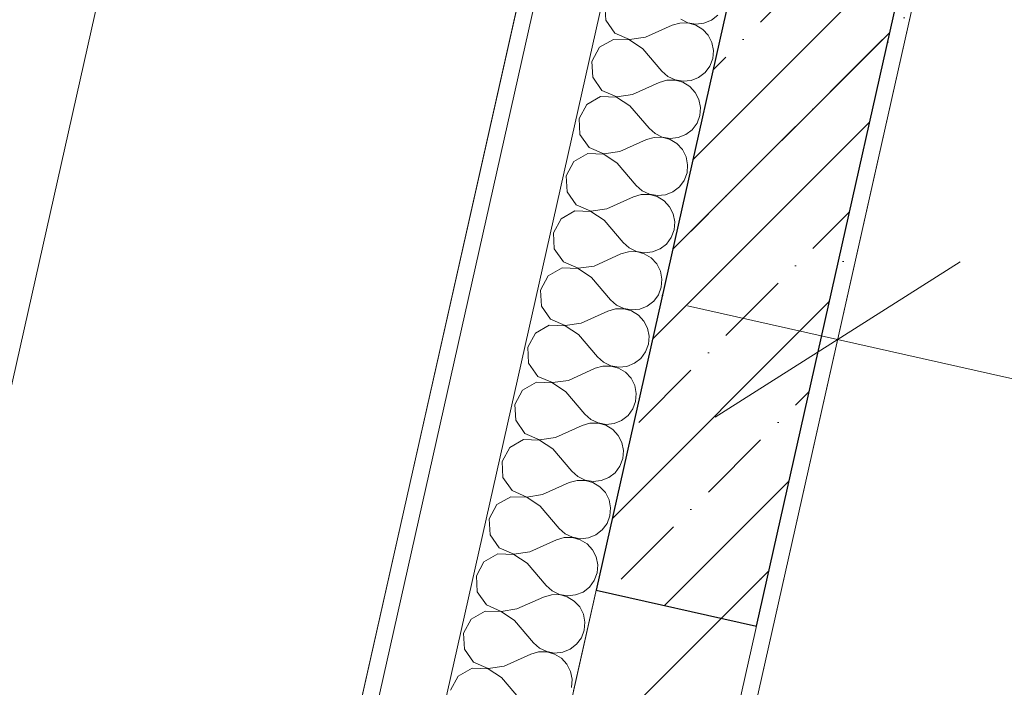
# Model space of a CAD drawing. Header units: millimetres. Extents: x -7145539 to 8272368, y 6117771 to 6337028.
# Tile 42 of 213: x -6876793 to -6875593, y 6138155 to 6138968. Entities that reach past the tile are written whole.
import ezdxf
from ezdxf.enums import TextEntityAlignment as Align

# ---------------------------------------------------------------- set-up
doc = ezdxf.new("R2010")
doc.units = ezdxf.units.MM
doc.header["$MEASUREMENT"] = 0
doc.linetypes.add('Штрихпунктирная', pattern=[670.277762, 352.777767, -176.388884, 0, -141.111112])
for name, color, linetype in [('S - квартира_помещение.АР', 7, 'Continuous'), ('АР-Стены_внешние_.АР', 7, 'Continuous'), ('АР-Стены_внутренние_пилоны.АР', 7, 'Continuous'), ('АР-Чертеж-Оси_Осевые размеры.АР', 7, 'Continuous'), ('АР-Чертеж-Размеры.АР', 7, 'Continuous')]:
    doc.layers.add(name, color=color, linetype=linetype)
for name, color, linetype, lineweight in [('АР-Стены_внешние_.АР_Ном._пера__1', 7, 'Continuous', 30), ('АР-Стены_внешние_.АР_Ном._пера__120', 7, 'Continuous', 0), ('АР-Стены_внутренние_пилоны.АР_Ном._пера__1', 7, 'Continuous', 15), ('АР-Чертеж-Оси_Осевые размеры.АР_Ном._пера__120', 7, 'Continuous', 0), ('АР-Чертеж-Размеры.АР_Ном._пера__1', 7, 'Continuous', 0)]:
    doc.layers.add(name, color=color, linetype=linetype, lineweight=lineweight)
doc.styles.add('РЎР“Р•РќР•Р\xa0Р\x98Р\xa0_РЎРўР\x98Р›Р¬_2', font='GOTHIC.TTF')
doc.styles.add('РЎР“Р•РќР•Р\xa0Р\x98Р\xa0_РЎРўР\x98Р›Р¬_6', font='GOST_Common.ttf')
doc.dimstyles.new('СГЕНЕРИР_СТИЛЬ__5', dxfattribs={"dimtxt": 150, "dimasz": 237.5, "dimexe": 0.18, "dimexo": 0.0625, "dimgap": 0, "dimtad": 1, "dimdec": 0, "dimzin": 0, "dimdsep": 46, "dimtxsty": 'РЎР“Р•РќР•Р\xa0Р\x98Р\xa0_РЎРўР\x98Р›Р¬_6', "dimblk": 'ARROWHEAD_6', "dimblk1": 'ARROWHEAD_6', "dimblk2": 'ARROWHEAD_6', "dimcen": 0.09, "dimse1": 1, "dimse2": 1, "dimclrd": 7, "dimclre": 7, "dimclrt": 7, "dimazin": 0, "dimtfac": 1, "dimtdec": 4, "dimtmove": 0, "dimatfit": 3, "dimfxl": 1, "dimtolj": 1, "dimtzin": 0, "dimarcsym": 0})
doc.dimstyles.new('СГЕНЕРИР_СТИЛЬ__9', dxfattribs={"dimtxt": 150, "dimasz": 237.5, "dimexe": 0.18, "dimexo": 1000, "dimgap": 0, "dimtad": 1, "dimdec": 0, "dimzin": 0, "dimdsep": 46, "dimtxsty": 'РЎР“Р•РќР•Р\xa0Р\x98Р\xa0_РЎРўР\x98Р›Р¬_6', "dimblk": 'ARROWHEAD_6', "dimblk1": 'ARROWHEAD_6', "dimblk2": 'ARROWHEAD_6', "dimcen": 0.09, "dimclrd": 7, "dimclre": 7, "dimclrt": 7, "dimazin": 0, "dimtfac": 1, "dimtdec": 4, "dimtmove": 0, "dimatfit": 3, "dimfxl": 1, "dimtolj": 1, "dimtzin": 0, "dimarcsym": 0})

# ---------------------------------------------------------------- blocks, each defined once
blk = doc.blocks.new('*X905', base_point=(-6256761.3, 6562677.8))
at = {"layer": 'АР-Стены_внешние_.АР_Ном._пера__1', "color": 7, "linetype": 'Continuous', "lineweight": 0}
for p, q in [((-6876079.7, 6138987.4), (-6876078.6, 6138967.9)), ((-6875987.2, 6138969), (-6875978.3, 6138964.8)), ((-6875949.6, 6138967.8), (-6875941.8, 6138973.8)), ((-6876078.6, 6138967.9), (-6876067.5, 6138951.9)), ((-6876030.2, 6138947), (-6875997.7, 6138961.6)), ((-6875988.2, 6138964.4), (-6875997.7, 6138961.6)), ((-6875978.3, 6138964.5), (-6875988.2, 6138964.4)), ((-6875978.3, 6138964.8), (-6875968.6, 6138963.1)), ((-6875968.8, 6138961.9), (-6875978.3, 6138964.5)), ((-6875960.4, 6138956.7), (-6875968.8, 6138961.9)), ((-6875968.6, 6138963.1), (-6875958.8, 6138964.1)), ((-6875953.7, 6138949.5), (-6875960.4, 6138956.7)), ((-6875958.8, 6138964.1), (-6875949.6, 6138967.8)), ((-6876069.1, 6138944.5), (-6876086.1, 6138934.9)), ((-6876049.6, 6138943.9), (-6876069.1, 6138944.5)), ((-6876067.5, 6138951.9), (-6876049.5, 6138944.2)), ((-6876049.5, 6138944.2), (-6876030.2, 6138947)), ((-6875949.3, 6138940.7), (-6875953.7, 6138949.5)), ((-6876086.1, 6138934.9), (-6876095.4, 6138917.7)), ((-6876033.4, 6138933.1), (-6876049.6, 6138943.9)), ((-6876033.4, 6138933.1), (-6876010.2, 6138905.9)), ((-6875947.4, 6138931.1), (-6875949.3, 6138940.7)), ((-6875951.6, 6138912), (-6875948.2, 6138921.2)), ((-6875948.2, 6138921.2), (-6875947.4, 6138931.1)), ((-6876095.4, 6138917.7), (-6876094.3, 6138898.2)), ((-6875957.5, 6138904.1), (-6875951.6, 6138912)), ((-6876094.3, 6138898.2), (-6876083.1, 6138882.2)), ((-6876010.2, 6138905.9), (-6876002.8, 6138899.3)), ((-6876002.8, 6138899.3), (-6875993.9, 6138895.1)), ((-6875974.4, 6138894.4), (-6875965.3, 6138898.1)), ((-6875965.3, 6138898.1), (-6875957.5, 6138904.1)), ((-6876045.9, 6138877.3), (-6876013.3, 6138891.9)), ((-6876003.9, 6138894.7), (-6876013.3, 6138891.9)), ((-6875994, 6138894.8), (-6876003.9, 6138894.7)), ((-6875984.5, 6138892.2), (-6875994, 6138894.8)), ((-6875993.9, 6138895.1), (-6875984.2, 6138893.4)), ((-6875976.1, 6138887), (-6875984.5, 6138892.2)), ((-6875984.2, 6138893.4), (-6875974.4, 6138894.4)), ((-6875969.4, 6138879.8), (-6875976.1, 6138887)), ((-6876084.8, 6138874.8), (-6876101.7, 6138865.2)), ((-6876065.3, 6138874.2), (-6876084.8, 6138874.8)), ((-6876083.1, 6138882.2), (-6876065.2, 6138874.5)), ((-6876049, 6138863.4), (-6876065.3, 6138874.2)), ((-6876065.2, 6138874.5), (-6876045.9, 6138877.3)), ((-6875964.9, 6138871), (-6875969.4, 6138879.8)), ((-6876101.7, 6138865.2), (-6876111, 6138848)), ((-6876049, 6138863.4), (-6876025.8, 6138836.2)), ((-6875963, 6138861.4), (-6875964.9, 6138871)), ((-6875963.8, 6138851.5), (-6875963, 6138861.4)), ((-6875967.3, 6138842.3), (-6875963.8, 6138851.5)), ((-6876111, 6138848), (-6876109.9, 6138828.5)), ((-6876025.8, 6138836.2), (-6876018.5, 6138829.7)), ((-6875973.1, 6138834.4), (-6875967.3, 6138842.3)), ((-6876109.9, 6138828.5), (-6876098.8, 6138812.5)), ((-6876019.5, 6138825), (-6876029, 6138822.3)), ((-6876009.7, 6138825.1), (-6876019.5, 6138825)), ((-6876018.5, 6138829.7), (-6876009.6, 6138825.4)), ((-6876000.2, 6138822.5), (-6876009.7, 6138825.1)), ((-6876009.6, 6138825.4), (-6875999.9, 6138823.7)), ((-6875999.9, 6138823.7), (-6875990.1, 6138824.7)), ((-6875990.1, 6138824.7), (-6875980.9, 6138828.4)), ((-6875980.9, 6138828.4), (-6875973.1, 6138834.4)), ((-6876098.8, 6138812.5), (-6876080.8, 6138804.8)), ((-6876061.5, 6138807.6), (-6876029, 6138822.3)), ((-6875991.7, 6138817.4), (-6876000.2, 6138822.5)), ((-6875985, 6138810.1), (-6875991.7, 6138817.4)), ((-6876100.4, 6138805.2), (-6876117.4, 6138795.5)), ((-6876080.9, 6138804.5), (-6876100.4, 6138805.2)), ((-6876064.7, 6138793.7), (-6876080.9, 6138804.5)), ((-6876080.8, 6138804.8), (-6876061.5, 6138807.6)), ((-6875980.6, 6138801.3), (-6875985, 6138810.1)), ((-6875978.7, 6138791.7), (-6875980.6, 6138801.3)), ((-6876117.4, 6138795.5), (-6876126.7, 6138778.3)), ((-6876064.7, 6138793.7), (-6876041.5, 6138766.5)), ((-6875979.5, 6138781.9), (-6875978.7, 6138791.7)), ((-6876126.7, 6138778.3), (-6876125.6, 6138758.8)), ((-6875982.9, 6138772.6), (-6875979.5, 6138781.9)), ((-6876041.5, 6138766.5), (-6876034.1, 6138760)), ((-6875996.6, 6138758.7), (-6875988.8, 6138764.7)), ((-6875988.8, 6138764.7), (-6875982.9, 6138772.6)), ((-6876125.6, 6138758.8), (-6876114.4, 6138742.8)), ((-6876077.2, 6138737.9), (-6876044.6, 6138752.6)), ((-6876035.2, 6138755.3), (-6876044.6, 6138752.6)), ((-6876025.3, 6138755.4), (-6876035.2, 6138755.3)), ((-6876034.1, 6138760), (-6876025.2, 6138755.7)), ((-6876015.8, 6138752.8), (-6876025.3, 6138755.4)), ((-6876025.2, 6138755.7), (-6876015.5, 6138754)), ((-6876007.4, 6138747.7), (-6876015.8, 6138752.8)), ((-6876015.5, 6138754), (-6876005.7, 6138755)), ((-6876005.7, 6138755), (-6875996.6, 6138758.7)), ((-6876114.4, 6138742.8), (-6876096.5, 6138735.1)), ((-6876000.7, 6138740.4), (-6876007.4, 6138747.7)), ((-6875996.2, 6138731.7), (-6876000.7, 6138740.4)), ((-6876116.1, 6138735.5), (-6876133, 6138725.8)), ((-6876096.6, 6138734.8), (-6876116.1, 6138735.5)), ((-6876080.3, 6138724), (-6876096.6, 6138734.8)), ((-6876096.5, 6138735.1), (-6876077.2, 6138737.9)), ((-6875994.3, 6138722), (-6875996.2, 6138731.7)), ((-6876133, 6138725.8), (-6876142.3, 6138708.6)), ((-6876080.3, 6138724), (-6876057.1, 6138696.8)), ((-6875995.1, 6138712.2), (-6875994.3, 6138722)), ((-6876142.3, 6138708.6), (-6876141.2, 6138689.1)), ((-6875998.6, 6138702.9), (-6875995.1, 6138712.2)), ((-6876057.1, 6138696.8), (-6876049.8, 6138690.3)), ((-6876012.2, 6138689), (-6876004.4, 6138695)), ((-6876004.4, 6138695), (-6875998.6, 6138702.9)), ((-6876141.2, 6138689.1), (-6876130.1, 6138673.1)), ((-6876092.8, 6138668.2), (-6876060.3, 6138682.9)), ((-6876050.8, 6138685.6), (-6876060.3, 6138682.9)), ((-6876041, 6138685.7), (-6876050.8, 6138685.6)), ((-6876049.8, 6138690.3), (-6876040.9, 6138686)), ((-6876031.5, 6138683.1), (-6876041, 6138685.7)), ((-6876040.9, 6138686), (-6876031.2, 6138684.3)), ((-6876023, 6138678), (-6876031.5, 6138683.1)), ((-6876031.2, 6138684.3), (-6876021.4, 6138685.3)), ((-6876021.4, 6138685.3), (-6876012.2, 6138689)), ((-6876130.1, 6138673.1), (-6876112.2, 6138665.4)), ((-6876112.2, 6138665.4), (-6876092.8, 6138668.2)), ((-6876016.3, 6138670.7), (-6876023, 6138678)), ((-6876011.9, 6138662), (-6876016.3, 6138670.7)), ((-6876131.7, 6138665.8), (-6876148.7, 6138656.1)), ((-6876112.2, 6138665.1), (-6876131.7, 6138665.8)), ((-6876096, 6138654.3), (-6876112.2, 6138665.1)), ((-6876010, 6138652.3), (-6876011.9, 6138662)), ((-6876148.7, 6138656.1), (-6876158, 6138638.9)), ((-6876096, 6138654.3), (-6876072.8, 6138627.1)), ((-6876010.8, 6138642.5), (-6876010, 6138652.3)), ((-6876158, 6138638.9), (-6876156.9, 6138619.4)), ((-6876020.1, 6138625.3), (-6876014.2, 6138633.2)), ((-6876014.2, 6138633.2), (-6876010.8, 6138642.5)), ((-6876072.8, 6138627.1), (-6876065.4, 6138620.6)), ((-6876065.4, 6138620.6), (-6876056.5, 6138616.3)), ((-6876027.9, 6138619.3), (-6876020.1, 6138625.3)), ((-6876156.9, 6138619.4), (-6876145.7, 6138603.4)), ((-6876108.5, 6138598.5), (-6876075.9, 6138613.2)), ((-6876066.5, 6138615.9), (-6876075.9, 6138613.2)), ((-6876056.6, 6138616), (-6876066.5, 6138615.9)), ((-6876047.1, 6138613.4), (-6876056.6, 6138616)), ((-6876056.5, 6138616.3), (-6876046.8, 6138614.6)), ((-6876038.7, 6138608.3), (-6876047.1, 6138613.4)), ((-6876046.8, 6138614.6), (-6876037, 6138615.6)), ((-6876032, 6138601), (-6876038.7, 6138608.3)), ((-6876037, 6138615.6), (-6876027.9, 6138619.3)), ((-6876145.7, 6138603.4), (-6876127.8, 6138595.7)), ((-6876127.8, 6138595.7), (-6876108.5, 6138598.5)), ((-6876027.5, 6138592.3), (-6876032, 6138601)), ((-6876164.3, 6138586.4), (-6876173.6, 6138569.2)), ((-6876147.4, 6138596.1), (-6876164.3, 6138586.4)), ((-6876127.9, 6138595.4), (-6876147.4, 6138596.1)), ((-6876111.6, 6138584.6), (-6876127.9, 6138595.4)), ((-6876111.6, 6138584.6), (-6876088.4, 6138557.4)), ((-6876025.6, 6138582.6), (-6876027.5, 6138592.3)), ((-6876029.9, 6138563.6), (-6876026.4, 6138572.8)), ((-6876026.4, 6138572.8), (-6876025.6, 6138582.6)), ((-6876173.6, 6138569.2), (-6876172.5, 6138549.7)), ((-6876035.7, 6138555.6), (-6876029.9, 6138563.6)), ((-6876172.5, 6138549.7), (-6876161.4, 6138533.7)), ((-6876088.4, 6138557.4), (-6876081.1, 6138550.9)), ((-6876081.1, 6138550.9), (-6876072.2, 6138546.6)), ((-6876052.7, 6138545.9), (-6876043.5, 6138549.6)), ((-6876043.5, 6138549.6), (-6876035.7, 6138555.6)), ((-6876124.1, 6138528.8), (-6876091.6, 6138543.5)), ((-6876082.1, 6138546.2), (-6876091.6, 6138543.5)), ((-6876072.3, 6138546.3), (-6876082.1, 6138546.2)), ((-6876062.8, 6138543.7), (-6876072.3, 6138546.3)), ((-6876072.2, 6138546.6), (-6876062.5, 6138544.9)), ((-6876054.3, 6138538.6), (-6876062.8, 6138543.7)), ((-6876062.5, 6138544.9), (-6876052.7, 6138545.9)), ((-6876047.6, 6138531.4), (-6876054.3, 6138538.6)), ((-6876163, 6138526.4), (-6876180, 6138516.7)), ((-6876143.5, 6138525.7), (-6876163, 6138526.4)), ((-6876161.4, 6138533.7), (-6876143.5, 6138526)), ((-6876143.5, 6138526), (-6876124.1, 6138528.8)), ((-6876127.3, 6138514.9), (-6876143.5, 6138525.7)), ((-6876043.2, 6138522.6), (-6876047.6, 6138531.4)), ((-6876180, 6138516.7), (-6876189.3, 6138499.5)), ((-6876127.3, 6138514.9), (-6876104.1, 6138487.7)), ((-6876041.3, 6138512.9), (-6876043.2, 6138522.6)), ((-6876042.1, 6138503.1), (-6876041.3, 6138512.9)), ((-6876045.5, 6138493.9), (-6876042.1, 6138503.1)), ((-6876189.3, 6138499.5), (-6876188.2, 6138480.1)), ((-6876051.4, 6138485.9), (-6876045.5, 6138493.9)), ((-6876188.2, 6138480.1), (-6876177, 6138464.1)), ((-6876097.8, 6138476.6), (-6876107.2, 6138473.8)), ((-6876104.1, 6138487.7), (-6876096.7, 6138481.2)), ((-6876087.9, 6138476.6), (-6876097.8, 6138476.6)), ((-6876096.7, 6138481.2), (-6876087.9, 6138476.9)), ((-6876087.9, 6138476.9), (-6876078.1, 6138475.2)), ((-6876078.4, 6138474), (-6876087.9, 6138476.6)), ((-6876078.1, 6138475.2), (-6876068.3, 6138476.2)), ((-6876068.3, 6138476.2), (-6876059.2, 6138479.9)), ((-6876059.2, 6138479.9), (-6876051.4, 6138485.9)), ((-6876139.8, 6138459.1), (-6876107.2, 6138473.8)), ((-6876070, 6138468.9), (-6876078.4, 6138474)), ((-6876063.3, 6138461.7), (-6876070, 6138468.9)), ((-6876178.7, 6138456.7), (-6876195.6, 6138447)), ((-6876159.2, 6138456), (-6876178.7, 6138456.7)), ((-6876177, 6138464.1), (-6876159.1, 6138456.3)), ((-6876142.9, 6138445.2), (-6876159.2, 6138456)), ((-6876159.1, 6138456.3), (-6876139.8, 6138459.1)), ((-6876058.8, 6138452.9), (-6876063.3, 6138461.7)), ((-6876056.9, 6138443.2), (-6876058.8, 6138452.9)), ((-6876195.6, 6138447), (-6876204.9, 6138429.9)), ((-6876142.9, 6138445.2), (-6876119.7, 6138418)), ((-6876057.7, 6138433.4), (-6876056.9, 6138443.2)), ((-6876204.9, 6138429.9), (-6876203.9, 6138410.4)), ((-6876061.2, 6138424.2), (-6876057.7, 6138433.4)), ((-6876119.7, 6138418), (-6876112.4, 6138411.5)), ((-6876074.8, 6138410.2), (-6876067.1, 6138416.2)), ((-6876067.1, 6138416.2), (-6876061.2, 6138424.2)), ((-6876203.9, 6138410.4), (-6876192.7, 6138394.4)), ((-6876113.4, 6138406.9), (-6876122.9, 6138404.1)), ((-6876103.6, 6138406.9), (-6876113.4, 6138406.9)), ((-6876112.4, 6138411.5), (-6876103.5, 6138407.2)), ((-6876094.1, 6138404.3), (-6876103.6, 6138406.9)), ((-6876103.5, 6138407.2), (-6876093.8, 6138405.5)), ((-6876085.6, 6138399.2), (-6876094.1, 6138404.3)), ((-6876093.8, 6138405.5), (-6876084, 6138406.6)), ((-6876084, 6138406.6), (-6876074.8, 6138410.2)), ((-6876192.7, 6138394.4), (-6876174.8, 6138386.6)), ((-6876155.5, 6138389.5), (-6876122.9, 6138404.1)), ((-6876078.9, 6138392), (-6876085.6, 6138399.2)), ((-6876194.3, 6138387), (-6876211.3, 6138377.3)), ((-6876174.8, 6138386.3), (-6876194.3, 6138387)), ((-6876174.8, 6138386.6), (-6876155.5, 6138389.5)), ((-6876158.6, 6138375.5), (-6876174.8, 6138386.3)), ((-6876074.5, 6138383.2), (-6876078.9, 6138392)), ((-6876072.6, 6138373.5), (-6876074.5, 6138383.2)), ((-6876211.3, 6138377.3), (-6876220.6, 6138360.2)), ((-6876158.6, 6138375.5), (-6876135.4, 6138348.3)), ((-6876073.4, 6138363.7), (-6876072.6, 6138373.5)), ((-6876220.6, 6138360.2), (-6876219.5, 6138340.7)), ((-6876076.9, 6138354.5), (-6876073.4, 6138363.7)), ((-6876135.4, 6138348.3), (-6876128, 6138341.8)), ((-6876090.5, 6138340.5), (-6876082.7, 6138346.6)), ((-6876082.7, 6138346.6), (-6876076.9, 6138354.5)), ((-6876219.5, 6138340.7), (-6876208.3, 6138324.7)), ((-6876171.1, 6138319.8), (-6876138.5, 6138334.4)), ((-6876129.1, 6138337.2), (-6876138.5, 6138334.4)), ((-6876119.2, 6138337.2), (-6876129.1, 6138337.2)), ((-6876128, 6138341.8), (-6876119.2, 6138337.5)), ((-6876119.2, 6138337.5), (-6876109.4, 6138335.8)), ((-6876109.7, 6138334.6), (-6876119.2, 6138337.2)), ((-6876101.3, 6138329.5), (-6876109.7, 6138334.6)), ((-6876109.4, 6138335.8), (-6876099.6, 6138336.9)), ((-6876099.6, 6138336.9), (-6876090.5, 6138340.5)), ((-6876208.3, 6138324.7), (-6876190.4, 6138316.9)), ((-6876094.6, 6138322.3), (-6876101.3, 6138329.5)), ((-6876090.1, 6138313.5), (-6876094.6, 6138322.3)), ((-6876210, 6138317.3), (-6876226.9, 6138307.6)), ((-6876190.5, 6138316.6), (-6876210, 6138317.3)), ((-6876174.2, 6138305.8), (-6876190.5, 6138316.6)), ((-6876190.4, 6138316.9), (-6876171.1, 6138319.8)), ((-6876088.2, 6138303.8), (-6876090.1, 6138313.5)), ((-6876226.9, 6138307.6), (-6876236.2, 6138290.5)), ((-6876174.2, 6138305.8), (-6876151.1, 6138278.7)), ((-6876089, 6138294), (-6876088.2, 6138303.8)), ((-6876236.2, 6138290.5), (-6876235.2, 6138271)), ((-6876098.4, 6138276.9), (-6876092.5, 6138284.8)), ((-6876092.5, 6138284.8), (-6876089, 6138294)), ((-6876151.1, 6138278.7), (-6876143.7, 6138272.1)), ((-6876106.2, 6138270.8), (-6876098.4, 6138276.9)), ((-6876235.2, 6138271), (-6876224, 6138255)), ((-6876186.8, 6138250.1), (-6876154.2, 6138264.7)), ((-6876144.7, 6138267.5), (-6876154.2, 6138264.7)), ((-6876134.9, 6138267.6), (-6876144.7, 6138267.5)), ((-6876143.7, 6138272.1), (-6876134.8, 6138267.8)), ((-6876125.4, 6138264.9), (-6876134.9, 6138267.6)), ((-6876134.8, 6138267.8), (-6876125.1, 6138266.1)), ((-6876117, 6138259.8), (-6876125.4, 6138264.9)), ((-6876125.1, 6138266.1), (-6876115.3, 6138267.2)), ((-6876115.3, 6138267.2), (-6876106.2, 6138270.8)), ((-6876224, 6138255), (-6876206.1, 6138247.2)), ((-6876206.1, 6138247.2), (-6876186.8, 6138250.1)), ((-6876110.3, 6138252.6), (-6876117, 6138259.8)), ((-6876105.8, 6138243.8), (-6876110.3, 6138252.6)), ((-6876242.6, 6138237.9), (-6876251.9, 6138220.8)), ((-6876225.6, 6138247.6), (-6876242.6, 6138237.9)), ((-6876206.1, 6138247), (-6876225.6, 6138247.6)), ((-6876189.9, 6138236.1), (-6876206.1, 6138247)), ((-6876103.9, 6138234.1), (-6876105.8, 6138243.8)), ((-6876189.9, 6138236.1), (-6876166.7, 6138209)), ((-6876108.2, 6138215.1), (-6876104.7, 6138224.3)), ((-6876104.7, 6138224.3), (-6876103.9, 6138234.1)), ((-6876251.9, 6138220.8), (-6876250.8, 6138201.3)), ((-6876114, 6138207.2), (-6876108.2, 6138215.1)), ((-6876250.8, 6138201.3), (-6876239.6, 6138185.3)), ((-6876166.7, 6138209), (-6876159.3, 6138202.4)), ((-6876159.3, 6138202.4), (-6876150.5, 6138198.1)), ((-6876131, 6138197.5), (-6876121.8, 6138201.1)), ((-6876121.8, 6138201.1), (-6876114, 6138207.2)), ((-6876202.4, 6138180.4), (-6876169.8, 6138195)), ((-6876160.4, 6138197.8), (-6876169.8, 6138195)), ((-6876150.5, 6138197.9), (-6876160.4, 6138197.8)), ((-6876150.5, 6138198.1), (-6876140.8, 6138196.4)), ((-6876141, 6138195.2), (-6876150.5, 6138197.9)), ((-6876132.6, 6138190.1), (-6876141, 6138195.2)), ((-6876140.8, 6138196.4), (-6876131, 6138197.5)), ((-6876125.9, 6138182.9), (-6876132.6, 6138190.1)), ((-6876241.3, 6138177.9), (-6876258.2, 6138168.2)), ((-6876221.8, 6138177.3), (-6876241.3, 6138177.9)), ((-6876239.6, 6138185.3), (-6876221.7, 6138177.5)), ((-6876205.5, 6138166.4), (-6876221.8, 6138177.3)), ((-6876221.7, 6138177.5), (-6876202.4, 6138180.4)), ((-6876121.4, 6138174.1), (-6876125.9, 6138182.9)), ((-6876258.2, 6138168.2), (-6876267.6, 6138151.1)), ((-6876205.5, 6138166.4), (-6876182.4, 6138139.3)), ((-6876119.5, 6138164.4), (-6876121.4, 6138174.1)), ((-6876120.3, 6138154.6), (-6876119.5, 6138164.4))]:
    blk.add_line(p, q, dxfattribs=at)
blk = doc.blocks.new('Стена_242_1', base_point=(-6872901.6, 6151557.2))
at = {"layer": 'АР-Стены_внешние_.АР', "linetype": 'Continuous', "lineweight": 0, "true_color": 0x000000}
h = blk.add_hatch(dxfattribs=at)
h.set_pattern_fill('БЛОКИ_БЕТОННЫЕ_ЭФФЕКТИВН_70', color=18, style=0, pattern_type=2)
h.set_pattern_definition([(45, (-6256761.35, 6562677.8), (-127.27922, 127.27922), [])])
h.paths.add_polyline_path([(-6876190.9, 6136911.6), (-6875632.1, 6139399.8), (-6875827.2, 6139443.6), (-6876386, 6136955.5)])
h = blk.add_hatch(dxfattribs=at)
h.set_pattern_fill('ШТУКАТУРКА__ГИПС_01_0001', color=18, style=0, pattern_type=2)
h.set_pattern_definition([(45, (-6256761.35, 6563027.8), (-111.369318, 111.369318), [0, -105, 0, -157.5]), (110, (-6256411.35, 6563027.8), (148.001588, 53.868173), [0, -77, 0, -133])])
h.paths.add_polyline_path([(-6876167, 6136926.8), (-6875612.5, 6139395.4), (-6875632.1, 6139399.8), (-6876186.5, 6136931.2)])
at = {"layer": 'АР-Стены_внешние_.АР_Ном._пера__1', "color": 7, "linetype": 'Continuous', "lineweight": 0}
for p, q in [((-6876051.6, 6139494), (-6876687.1, 6136664.4)), ((-6875973.5, 6139476.5), (-6876576.2, 6136793.2))]:
    blk.add_line(p, q, dxfattribs=at)
at = {"layer": 'АР-Стены_внешние_.АР_Ном._пера__1', "color": 7, "linetype": 'Continuous', "lineweight": 15}
for p, q in [((-6875827.2, 6139443.6), (-6876386, 6136955.5)), ((-6876186.5, 6136931.2), (-6875632.1, 6139399.8))]:
    blk.add_line(p, q, dxfattribs=at)
at = {"layer": 'АР-Стены_внешние_.АР_Ном._пера__1', "color": 7, "linetype": 'Continuous', "lineweight": 0, "flags": 128}
for points in [[(-6876071.1, 6139498.4), (-6876724.2, 6136590.7)], [(-6876167, 6136926.8), (-6875612.5, 6139395.4)]]:
    blk.add_lwpolyline(points, dxfattribs=at)
at = {"layer": 'АР-Стены_внешние_.АР', "color": 7, "lineweight": 0}
blk.add_blockref('*X905', (-6256761.3, 6562677.8), dxfattribs=at)
blk = doc.blocks.new('Стена_315_1', base_point=(-6875992.6, 6138251.1))
at = {"layer": 'АР-Стены_внутренние_пилоны.АР', "linetype": 'Continuous', "lineweight": 0, "true_color": 0x000000}
h = blk.add_hatch(dxfattribs=at)
h.set_pattern_fill('ЖЕЛЕЗОБЕТОН__PROJECT__0001', color=18, style=0, pattern_type=2)
h.set_pattern_definition([(45, (-6256761.35, 6562677.8), (-84.852814, 84.852814), []), (45, (-6256803.77, 6562720.22), (-84.852814, 84.852814), [90, -30, 0, -30])])
h.paths.add_polyline_path([(-6875895, 6138229.2), (-6875632, 6139400), (-6875827.2, 6139443.9), (-6876090.1, 6138273)])
at = {"layer": 'АР-Стены_внутренние_пилоны.АР_Ном._пера__1', "color": 7, "linetype": 'Continuous', "lineweight": 30, "flags": 128}
for points in [[(-6875827.2, 6139443.9), (-6876090.1, 6138273)], [(-6875632, 6139400), (-6875827.2, 6139443.9)], [(-6875895, 6138229.2), (-6875632, 6139400)], [(-6876090.1, 6138273), (-6875895, 6138229.2)]]:
    blk.add_lwpolyline(points, dxfattribs=at)
blk = doc.blocks.new('Стандартный Маркер Сетки[124]_1', base_point=(-6872883.1, 6152552))
at = {"layer": 'АР-Чертеж-Оси_Осевые размеры.АР_Ном._пера__120', "color": 7, "linetype": 'Штрихпунктирная', "lineweight": 0}
blk.add_line((-6873102.3, 6151576.3), (-6877664.8, 6131261.9), dxfattribs=at)
at = {"layer": 'АР-Чертеж-Оси_Осевые размеры.АР_Ном._пера__120', "color": 7, "lineweight": 0, "style": 'РЎР“Р•РќР•Р\xa0Р\x98Р\xa0_РЎРўР\x98Р›Р¬_2'}
blk.add_attdef('AC_MarkerText_1', text='', height=350, rotation=347.3417, dxfattribs=at).set_placement((-6877923.6, 6129979.4), align=Align.TOP_CENTER)
blk = doc.blocks.new('Стандартный Маркер Сетки[182]_1', base_point=(-6872883.1, 6152552))
at = {"layer": 'АР-Чертеж-Оси_Осевые размеры.АР_Ном._пера__120', "color": 7, "linetype": 'Штрихпунктирная', "lineweight": 0}
blk.add_line((-6873102.3, 6151576.3), (-6877664.8, 6131261.9), dxfattribs=at)
at = {"layer": 'АР-Чертеж-Оси_Осевые размеры.АР_Ном._пера__120', "color": 7, "lineweight": 0, "style": 'РЎР“Р•РќР•Р\xa0Р\x98Р\xa0_РЎРўР\x98Р›Р¬_2'}
blk.add_attdef('AC_MarkerText_1', text='', height=350, rotation=347.3417, dxfattribs=at).set_placement((-6877923.6, 6129979.4), align=Align.TOP_CENTER)
blk = doc.blocks.new('Стандартный Маркер Сетки[183]_1', base_point=(-6872883.1, 6152552))
at = {"layer": 'АР-Чертеж-Оси_Осевые размеры.АР_Ном._пера__120', "color": 7, "linetype": 'Штрихпунктирная', "lineweight": 0}
blk.add_line((-6873102.3, 6151576.3), (-6877664.8, 6131261.9), dxfattribs=at)
at = {"layer": 'АР-Чертеж-Оси_Осевые размеры.АР_Ном._пера__120', "color": 7, "lineweight": 0, "style": 'РЎР“Р•РќР•Р\xa0Р\x98Р\xa0_РЎРўР\x98Р›Р¬_2'}
blk.add_attdef('AC_MarkerText_1', text='', height=350, rotation=347.3417, dxfattribs=at).set_placement((-6877923.6, 6129979.4), align=Align.TOP_CENTER)
blk = doc.blocks.new('Стандартный Маркер Сетки[184]_1', base_point=(-6872883.1, 6152552))
at = {"layer": 'АР-Чертеж-Оси_Осевые размеры.АР_Ном._пера__120', "color": 7, "linetype": 'Штрихпунктирная', "lineweight": 0}
blk.add_line((-6873102.3, 6151576.3), (-6877664.8, 6131261.9), dxfattribs=at)
at = {"layer": 'АР-Чертеж-Оси_Осевые размеры.АР_Ном._пера__120', "color": 7, "lineweight": 0, "style": 'РЎР“Р•РќР•Р\xa0Р\x98Р\xa0_РЎРўР\x98Р›Р¬_2'}
blk.add_attdef('AC_MarkerText_1', text='', height=350, rotation=347.3417, dxfattribs=at).set_placement((-6877923.6, 6129979.4), align=Align.TOP_CENTER)
blk = doc.blocks.new('Стандартный Маркер Сетки[187]_1', base_point=(-6872883.1, 6152552))
at = {"layer": 'АР-Чертеж-Оси_Осевые размеры.АР_Ном._пера__120', "color": 7, "linetype": 'Штрихпунктирная', "lineweight": 0}
blk.add_line((-6873102.3, 6151576.3), (-6877664.8, 6131261.9), dxfattribs=at)
at = {"layer": 'АР-Чертеж-Оси_Осевые размеры.АР_Ном._пера__120', "color": 7, "lineweight": 0, "style": 'РЎР“Р•РќР•Р\xa0Р\x98Р\xa0_РЎРўР\x98Р›Р¬_2'}
blk.add_attdef('AC_MarkerText_1', text='', height=350, rotation=347.3417, dxfattribs=at).set_placement((-6877923.6, 6129979.4), align=Align.TOP_CENTER)
blk = doc.blocks.new('Стандартный Маркер Сетки[195]_1', base_point=(-6872883.1, 6152552))
at = {"layer": 'АР-Чертеж-Оси_Осевые размеры.АР_Ном._пера__120', "color": 7, "linetype": 'Штрихпунктирная', "lineweight": 0}
blk.add_line((-6873102.3, 6151576.3), (-6877664.8, 6131261.9), dxfattribs=at)
at = {"layer": 'АР-Чертеж-Оси_Осевые размеры.АР_Ном._пера__120', "color": 7, "lineweight": 0, "style": 'РЎР“Р•РќР•Р\xa0Р\x98Р\xa0_РЎРўР\x98Р›Р¬_2'}
blk.add_attdef('AC_MarkerText_1', text='', height=350, rotation=347.3417, dxfattribs=at).set_placement((-6877923.6, 6129979.4), align=Align.TOP_CENTER)
blk = doc.blocks.new('Стандартный Маркер Сетки[196]_1', base_point=(-6872883.1, 6152552))
at = {"layer": 'АР-Чертеж-Оси_Осевые размеры.АР_Ном._пера__120', "color": 7, "linetype": 'Штрихпунктирная', "lineweight": 0}
blk.add_line((-6873102.3, 6151576.3), (-6877664.8, 6131261.9), dxfattribs=at)
at = {"layer": 'АР-Чертеж-Оси_Осевые размеры.АР_Ном._пера__120', "color": 7, "lineweight": 0, "style": 'РЎР“Р•РќР•Р\xa0Р\x98Р\xa0_РЎРўР\x98Р›Р¬_2'}
blk.add_attdef('AC_MarkerText_1', text='', height=350, rotation=347.3417, dxfattribs=at).set_placement((-6877923.6, 6129979.4), align=Align.TOP_CENTER)
blk = doc.blocks.new('Стандартный Маркер Сетки[197]_1', base_point=(-6872883.1, 6152552))
at = {"layer": 'АР-Чертеж-Оси_Осевые размеры.АР_Ном._пера__120', "color": 7, "linetype": 'Штрихпунктирная', "lineweight": 0}
blk.add_line((-6873102.3, 6151576.3), (-6877664.8, 6131261.9), dxfattribs=at)
at = {"layer": 'АР-Чертеж-Оси_Осевые размеры.АР_Ном._пера__120', "color": 7, "lineweight": 0, "style": 'РЎР“Р•РќР•Р\xa0Р\x98Р\xa0_РЎРўР\x98Р›Р¬_2'}
blk.add_attdef('AC_MarkerText_1', text='', height=350, rotation=347.3417, dxfattribs=at).set_placement((-6877923.6, 6129979.4), align=Align.TOP_CENTER)
blk = doc.blocks.new('*D1150', base_point=(-6256761.3, 6562677.8))
at = {"layer": 'АР-Чертеж-Размеры.АР_Ном._пера__1', "color": 7, "linetype": 'Continuous', "lineweight": 0, "transparency": 16777216}
for p, q in [((-6875847.4, 6138349.9), (-6875744.6, 6138807.3)), ((-6875646.6, 6138673.2), (-6875945.3, 6138484)), ((-6875978.9, 6138619.7), (-6875796, 6138578.6)), ((-6875796, 6138578.6), (-6872576.3, 6137855.5)), ((-6872627.7, 6137626.8), (-6872524.9, 6138084.2)), ((-6872725.6, 6137760.9), (-6872426.9, 6137950.1)), ((-6872576.3, 6137855.5), (-6872393.3, 6137814.4))]:
    blk.add_line(p, q, dxfattribs=at)
at = {"layer": 'АР-Чертеж-Размеры.АР_Ном._пера__1', "color": 7, "lineweight": 0, "transparency": 16777216, "insert": (-6874412.2, 6138298.6), "char_height": 150, "attachment_point": 7, "rotation": 347.3417, "style": 'РЎР“Р•РќР•Р\xa0Р\x98Р\xa0_РЎРўР\x98Р›Р¬_6'}
blk.add_mtext('\\A1;{\\pql;\\fGOST Common|b0|i0|c204|p0;\\W1.000000;3\xa0300}', dxfattribs=at)
blk = doc.blocks.new('ARROWHEAD_6')
at = {"color": 0, "linetype": 'Continuous', "lineweight": 0}
for p, q in [((-0.5, -0.5), (0.5, 0.5)), ((0, 0), (-1, 0))]:
    blk.add_line(p, q, dxfattribs=at)
blk = doc.blocks.new('*D1176', base_point=(-6256761.3, 6562677.8))
at = {"layer": 'АР-Чертеж-Размеры.АР_Ном._пера__1', "color": 7, "linetype": 'Continuous', "lineweight": 0, "transparency": 16777216}
for p, q in [((-6874500.8, 6141502.7), (-6874459.7, 6141685.6)), ((-6874406.2, 6141353.4), (-6874595.4, 6141652.1)), ((-6874272.1, 6141451.3), (-6874729.5, 6141554.1)), ((-6875559.3, 6136790.3), (-6874500.8, 6141502.7)), ((-6875653.9, 6136939.6), (-6875464.7, 6136640.9)), ((-6875330.6, 6136738.9), (-6875788, 6136841.6)), ((-6875600.4, 6136607.3), (-6875559.3, 6136790.3))]:
    blk.add_line(p, q, dxfattribs=at)
at = {"layer": 'АР-Чертеж-Размеры.АР_Ном._пера__1', "color": 7, "lineweight": 0, "transparency": 16777216, "insert": (-6875113.2, 6138913), "char_height": 150, "attachment_point": 7, "rotation": 77.3404, "style": 'РЎР“Р•РќР•Р\xa0Р\x98Р\xa0_РЎРўР\x98Р›Р¬_6'}
blk.add_mtext('\\A1;{\\pql;\\fGOST Common|b0|i0|c204|p0;\\W1.000000;4\xa0830}', dxfattribs=at)
blk = doc.blocks.new('*D1249', base_point=(-6256761.3, 6562677.8))
at = {"layer": 'АР-Чертеж-Размеры.АР_Ном._пера__1', "color": 7, "linetype": 'Continuous', "lineweight": 0, "transparency": 16777216}
for p, q in [((-6875636.4, 6143715.9), (-6876120.6, 6141559.6)), ((-6876026.1, 6141410.2), (-6876215.2, 6141708.9)), ((-6876349.3, 6141610.9), (-6875730.4, 6141471.9)), ((-6876120.6, 6141559.6), (-6876558.9, 6139608.2)), ((-6876464.3, 6139458.8), (-6876653.5, 6139757.6)), ((-6876787.6, 6139659.6), (-6876168.7, 6139520.5)), ((-6876558.9, 6139608.2), (-6877216.4, 6136680.8))]:
    blk.add_line(p, q, dxfattribs=at)
at = {"layer": 'АР-Чертеж-Размеры.АР_Ном._пера__1', "color": 7, "lineweight": 0, "transparency": 16777216, "insert": (-6876421.3, 6140357.8), "char_height": 150, "attachment_point": 7, "rotation": 77.3417, "style": 'РЎР“Р•РќР•Р\xa0Р\x98Р\xa0_РЎРўР\x98Р›Р¬_6'}
blk.add_mtext('\\A1;{\\pql;\\fGOST Common|b0|i0|c204|p0;\\W1.000000;2\xa0000}', dxfattribs=at)
blk = doc.blocks.new('*D1250', base_point=(-6256761.3, 6562677.8))
at = {"layer": 'АР-Чертеж-Размеры.АР_Ном._пера__1', "color": 7, "linetype": 'Continuous', "lineweight": 0, "transparency": 16777216}
for p, q in [((-6876464.3, 6139458.8), (-6876653.5, 6139757.6)), ((-6876558.9, 6139608.2), (-6877216.4, 6136680.8)), ((-6877311, 6136830.1), (-6877121.8, 6136531.4)), ((-6877445.1, 6136732.1), (-6876826.1, 6136593.1)), ((-6877216.4, 6136680.8), (-6877257.5, 6136497.8))]:
    blk.add_line(p, q, dxfattribs=at)
at = {"layer": 'АР-Чертеж-Размеры.АР_Ном._пера__1', "color": 7, "lineweight": 0, "transparency": 16777216, "insert": (-6876969.2, 6137918.4), "char_height": 150, "attachment_point": 7, "rotation": 77.3417, "style": 'РЎР“Р•РќР•Р\xa0Р\x98Р\xa0_РЎРўР\x98Р›Р¬_6'}
blk.add_mtext('\\A1;{\\pql;\\fGOST Common|b0|i0|c204|p0;\\W1.000000;3\xa0000}', dxfattribs=at)

msp = doc.modelspace()

# ---------------------------------------------------------------- linework, layer by layer
at = {"layer": 'S - квартира_помещение.АР', "color": 254, "linetype": 'Continuous', "lineweight": 0, "true_color": 0xffe1c4, "flags": 128}
msp.add_lwpolyline([(-6872947.3, 6136203.6), (-6871888.9, 6140916.1), (-6875108.6, 6141639.2), (-6876167, 6136926.8)], close=True, dxfattribs=at)
at = {"layer": 'АР-Стены_внешние_.АР_Ном._пера__120', "color": 7, "linetype": 'Continuous', "lineweight": 15}
msp.add_lwpolyline([(-6851524.3, 6146207.3), (-6854998.8, 6146987.6), (-6855119.2, 6146451.4), (-6858074.6, 6147115.1), (-6857228.8, 6150880.9), (-6866156.1, 6152885.9), (-6866615.1, 6150842.2), (-6869650, 6151523.8), (-6869470.3, 6152323.9), (-6873011.9, 6153119.4), (-6876728.5, 6136571.2), (-6854736.3, 6131631.8)], dxfattribs=at)

# ---------------------------------------------------------------- block references
at = {"layer": 'АР-Стены_внешние_.АР', "color": 7, "lineweight": 0}
msp.add_blockref('Стена_242_1', (-6872901.6, 6151557.2), dxfattribs=at)
at = {"layer": 'АР-Стены_внутренние_пилоны.АР', "color": 7, "lineweight": 0}
msp.add_blockref('Стена_315_1', (-6875992.6, 6138251.1), dxfattribs=at)
at = {"layer": 'АР-Чертеж-Оси_Осевые размеры.АР', "color": 8, "linetype": 'Continuous', "lineweight": 15}
for name in ['Стандартный Маркер Сетки[124]_1', 'Стандартный Маркер Сетки[182]_1', 'Стандартный Маркер Сетки[183]_1', 'Стандартный Маркер Сетки[184]_1', 'Стандартный Маркер Сетки[187]_1', 'Стандартный Маркер Сетки[195]_1', 'Стандартный Маркер Сетки[196]_1', 'Стандартный Маркер Сетки[197]_1']:
    msp.add_blockref(name, (-6872883.1, 6152552), dxfattribs=at)

# ---------------------------------------------------------------- dimensions: what is measured, and where the dimension line sits
at = {"layer": 'АР-Чертеж-Размеры.АР', "color": 7, "linetype": 'Continuous', "lineweight": 0}
for base, p1, p2, angle, dimstyle, picture, middle, turn in [((-6876558.9, 6139608.2), (-6875632.8, 6141450), (-6876071.1, 6139498.6), 257.3417, 'СГЕНЕРИР_СТИЛЬ__9', '*D1249', (-6876438.1, 6140625.3), 77.3417), ((-6874500.8, 6141502.7), (-6876167, 6136926.8), (-6873498.8, 6141277.6), 77.3404, 'СГЕНЕРИР_СТИЛЬ__5', '*D1176', (-6875130, 6139180.5), 77.3404), ((-6877216.4, 6136680.8), (-6876071.1, 6139498.6), (-6876728.5, 6136571.2), 257.3417, 'СГЕНЕРИР_СТИЛЬ__9', '*D1250', (-6876986, 6138185.9), 77.3417), ((-6872576.3, 6137855.5), (-6875796, 6138578.6), (-6872576.3, 6137855.5), 347.3417, 'СГЕНЕРИР_СТИЛЬ__5', '*D1150', (-6874144.7, 6138315.4), 347.3417)]:
    dim = msp.add_linear_dim(base=base, p1=p1, p2=p2, angle=angle, dimstyle=dimstyle, dxfattribs=at)
    dim.commit()
    dim.dimension.update_dxf_attribs({"geometry": picture, "text_midpoint": middle, "dimtype": 160, "text_rotation": turn})

doc.saveas('drawing.dxf')
